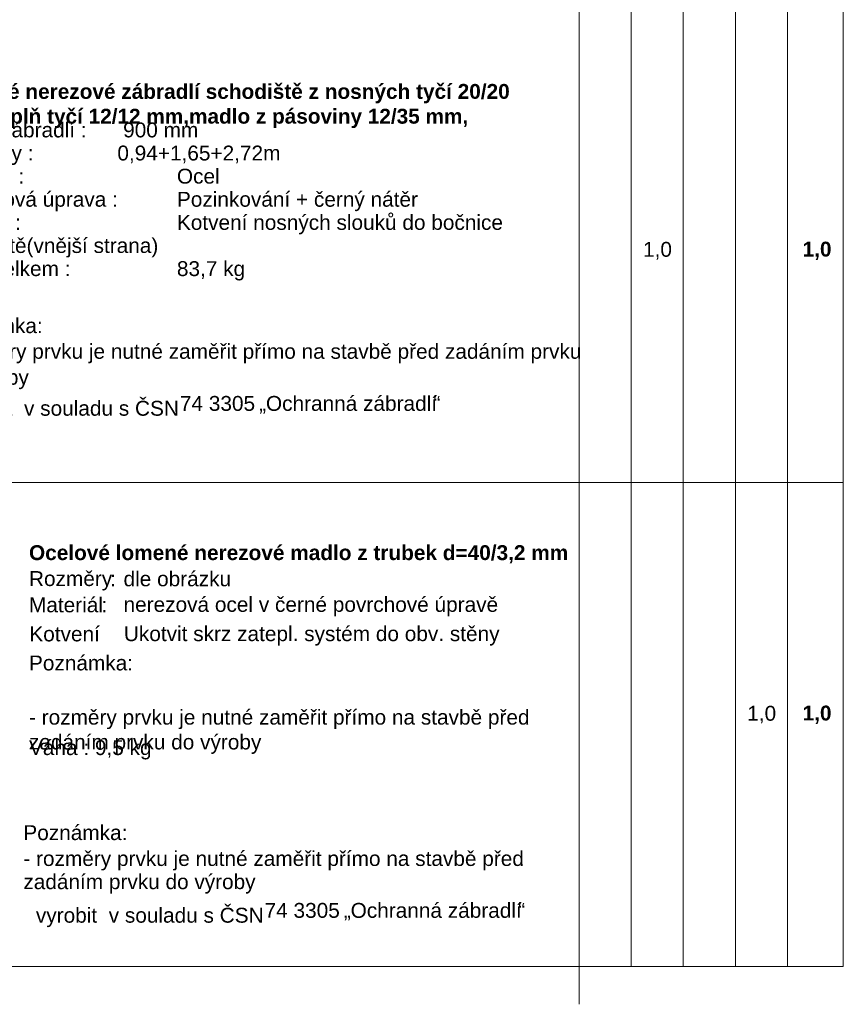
# Model space of a CAD drawing. Header units: millimetres. Extents: x 15381 to 191117, y -190522 to 367005.
# Tile 14 of 79: x 75055 to 86117, y -47778 to -34551. Entities that reach past the tile are written whole.
import ezdxf

# ---------------------------------------------------------------- set-up
doc = ezdxf.new("R2010")
doc.units = ezdxf.units.MM
doc.header["$MEASUREMENT"] = 0
doc.styles.add('GENEROVANÝ_STYL_1', font='txt')
doc.styles.add('GENEROVANÝ_STYL_2', font='txt')

msp = doc.modelspace()

# ---------------------------------------------------------------- linework, layer by layer
at = {"color": 7, "linetype": 'Continuous', "lineweight": 20}
for p, q in [((86117.4, -47271.8), (86117.4, -19571.8)), ((82567.4, -22071.8), (82567.4, -47777.8)), ((83267.4, -22071.8), (83267.4, -47271.8)), ((83967.4, -22071.8), (83967.4, -47271.8)), ((84667.4, -22071.8), (84667.4, -47271.8)), ((85367.4, -32151.8), (85367.4, -47271.8)), ((67117.4, -40768.1), (86117.4, -40768.1)), ((67117.4, -47271.8), (86117.4, -47271.8)), ((86117.4, -47271.8), (67117.4, -47271.8))]:
    msp.add_line(p, q, dxfattribs=at)

# ---------------------------------------------------------------- texts
at = {"color": 7, "linetype": 'Continuous', "lineweight": 20, "char_height": 200, "attachment_point": 7}
for s, insert, style in [('\\A1;{\\pql;\\fArial|b1|i0|c238|p38;Ocelové nerezové zábradlí schodiště z nosných tyčí 20/20\\P\\pql;\\fArial|b1|i0|c238|p38;\\H0.997982x;mm, výplň tyčí 12/12 mm,madlo z pásoviny \\fArial|b1|i0|c238|p38;12/35\\fArial|b1|i0|c238|p38; mm\\fArial|b1|i0|c238|p38;,\\P\\pql;\\fArial|b1|i0|c238|p38;\\H1.002022x;}', (73966.7, -36008), 'GENEROVANÝ_STYL_2'), ('\\A1;{\\pql;\\fArial|b0|i0|c238|p38;1,0}', (83427.2, -37773.4), 'GENEROVANÝ_STYL_1'), ('\\A1;{\\pql;\\fArial|b1|i0|c238|p38;1,0}', (85570.7, -37778.3), 'GENEROVANÝ_STYL_2'), ('\\A1;{\\pql;\\fArial|b0|i0|c238|p38;Poznámka:}', (73966.7, -38764.3), 'GENEROVANÝ_STYL_1'), ('\\A1;{\\pql;\\fArial|b0|i0|c238|p38;- rozměry prvku je nutné zaměřit přímo na stavbě před zadáním prvku}', (73966.7, -39166.8), 'GENEROVANÝ_STYL_1'), ('\\A1;{\\pql;\\fArial|b0|i0|c238|p38;do výroby}', (73966.7, -39514.9), 'GENEROVANÝ_STYL_1'), ('\\A1;{\\pql;\\fArial|b0|i0|c238|p38;74 3305 }', (77206.9, -39808.7), 'GENEROVANÝ_STYL_1'), ('\\A1;{\\pql;\\fArial|b0|i0|c238|p38;Ochranná zábradlí}', (78362.6, -39808.6), 'GENEROVANÝ_STYL_1'), ('\\A1;{\\pql;\\fArial|b0|i0|c238|p38;“}', (80613.6, -39805.3), 'GENEROVANÝ_STYL_1'), ('\\A1;{\\pql;\\fArial|b0|i0|c238|p38;vyrobit  v souladu s ČSN }', (74134.9, -39931.5), 'GENEROVANÝ_STYL_1'), ('\\A1;{\\pql;\\fArial|b0|i0|c238|p38;„}', (78271.2, -39841.6), 'GENEROVANÝ_STYL_1'), ('\\A1;{\\pql;\\fArial|b1|i0|c238|p38;Ocelové lomené nerezové madlo z trubek d=40/3,2 mm}', (75179.8, -41855.5), 'GENEROVANÝ_STYL_2'), ('\\A1;{\\pql;\\fArial|b0|i0|c238|p38;dle obrázku}', (76449.8, -42164.9), 'GENEROVANÝ_STYL_1'), ('\\A1;{\\pql;\\fArial|b0|i0|c238|p38;Rozměry}', (75179.8, -42219.3), 'GENEROVANÝ_STYL_1'), ('\\A1;{\\pql;\\fArial|b0|i0|c238|p38;:}', (76271.5, -42161.7), 'GENEROVANÝ_STYL_1'), ('\\A1;{\\pql;\\fArial|b0|i0|c238|p38;^I}', (76348.3, -42161.7), 'GENEROVANÝ_STYL_1'), ('\\A1;{\\pql;\\fArial|b0|i0|c238|p38;^I}', (77863.3, -42161.7), 'GENEROVANÝ_STYL_1'), ('\\A1;{\\pql;\\fArial|b0|i0|c238|p38;^I}', (78354.8, -42161.7), 'GENEROVANÝ_STYL_1'), ('\\A1;{\\pql;\\fArial|b0|i0|c238|p38;Materiál}', (75179.8, -42514.8), 'GENEROVANÝ_STYL_1'), ('\\A1;{\\pql;\\fArial|b0|i0|c238|p38;:}', (76152.6, -42511.6), 'GENEROVANÝ_STYL_1'), ('\\A1;{\\pql;\\fArial|b0|i0|c238|p38;nerezová ocel\\fArial|b0|i0|c238|p38; v černé povrchové úpravě\\fArial|b0|i0|c238|p38; }', (76449.8, -42566.1), 'GENEROVANÝ_STYL_1'), ('\\A1;{\\pql;\\fArial|b0|i0|c238|p38;^I}', (76229.4, -42511.6), 'GENEROVANÝ_STYL_1'), ('\\A1;{\\pql;\\fArial|b0|i0|c238|p38;^I}', (81587.4, -42571.4), 'GENEROVANÝ_STYL_1'), ('\\A1;{\\pql;\\fArial|b0|i0|c238|p38;Kotvení}', (75184.5, -42905.1), 'GENEROVANÝ_STYL_1'), ('\\A1;{\\pql;\\fArial|b0|i0|c238|p38;Ukotvit \\fArial|b0|i0|c238|p38;skrz zatepl. systém do obv. stěny }', (76454.5, -42959.5), 'GENEROVANÝ_STYL_1'), ('\\A1;{\\pql;\\fArial|b0|i0|c238|p38;Poznámka:}', (75179.8, -43295.3), 'GENEROVANÝ_STYL_1'), ('\\A1;{\\pql;\\fArial|b0|i0|c238|p38;^I}', (77538.7, -43215.5), 'GENEROVANÝ_STYL_1'), ('\\A1;{\\pql;\\fArial|b0|i0|c238|p38;1,0}', (84827.2, -44005.5), 'GENEROVANÝ_STYL_1'), ('\\A1;{\\pql;\\fArial|b1|i0|c238|p38;1,0}', (85570.7, -44010.3), 'GENEROVANÝ_STYL_2'), ('\\A1;{\\pql;\\fArial|b0|i0|c238|p38;Váha : \\fArial|b0|i0|c238|p38;9\\fArial|b0|i0|c238|p38;,5 kg}', (75179.8, -44490), 'GENEROVANÝ_STYL_1'), ('\\A1;{\\pql;\\fArial|b0|i0|c238|p38;Poznámka:}', (75104.2, -45574.6), 'GENEROVANÝ_STYL_1'), ('\\A1;{\\pql;\\fArial|b0|i0|c238|p38;74 3305 }', (78344.5, -46619), 'GENEROVANÝ_STYL_1'), ('\\A1;{\\pql;\\fArial|b0|i0|c238|p38;Ochranná zábradlí}', (79500.1, -46618.9), 'GENEROVANÝ_STYL_1'), ('\\A1;{\\pql;\\fArial|b0|i0|c238|p38;“}', (81751.1, -46615.6), 'GENEROVANÝ_STYL_1'), ('\\A1;{\\pql;\\fArial|b0|i0|c238|p38;vyrobit  v souladu s ČSN }', (75272.5, -46741.8), 'GENEROVANÝ_STYL_1'), ('\\A1;{\\pql;\\fArial|b0|i0|c238|p38;„}', (79408.7, -46651.9), 'GENEROVANÝ_STYL_1')]:
    msp.add_mtext(s, dxfattribs=dict(at, insert=insert, style=style))
at = {"color": 7, "linetype": 'Continuous', "lineweight": 20, "char_height": 200, "attachment_point": 7, "style": 'GENEROVANÝ_STYL_1'}
for s, insert, width, line_spacing_factor in [('\\A1;{\\pql;\\fArial|b0|i0|c238|p38;Výška zábradlí : ^I 900 mm \\P\\pql;\\fArial|b0|i0|c238|p38;Rozměry : ^I^I0,94+1,65+2,72m\\P\\pql;\\fArial|b0|i0|c238|p38;Materiál : ^I^I^IOcel\\P\\pql;\\fArial|b0|i0|c238|p38;Povrchová úprava :^IPozinkování + černý nátěr\\P\\pql;\\fArial|b0|i0|c238|p38;Kotvení : ^I^I^IKotvení nosných slouků do bočnice schodiště(vnější strana)\\P\\pql;\\fArial|b0|i0|c238|p38;Váha celkem :^I^I\\fArial|b0|i0|c238|p38;83,7\\fArial|b0|i0|c238|p38; kg}', (73966.7, -38055.6), 8450.6, 0.931401), ('\\A1;{\\pql;\\fArial|b0|i0|c238|p38;- rozměry prvku je nutné zaměřit přímo na stavbě před zadáním prvku \\fArial|b0|i0|c238|p38;\\H0.997982x;do výroby}', (75104.2, -46291.3), 7271.765, 0.934453)]:
    msp.add_mtext(s, dxfattribs=dict(at, insert=insert, width=width, line_spacing_factor=line_spacing_factor))
at = {"color": 7, "linetype": 'Continuous', "lineweight": 20, "insert": (75179.8, -44414.4), "char_height": 200, "width": 7172.449, "attachment_point": 7, "style": 'GENEROVANÝ_STYL_1'}
msp.add_mtext('\\A1;{\\pql;\\fArial|b0|i0|c238|p38;- rozměry prvku je nutné zaměřit přímo na stavbě před zadáním prvku\\fArial|b0|i0|c238|p38; \\fArial|b0|i0|c238|p38;do výroby\\P\\pql;\\fArial|b0|i0|c238|p38;}', dxfattribs=at)

doc.saveas('drawing.dxf')
